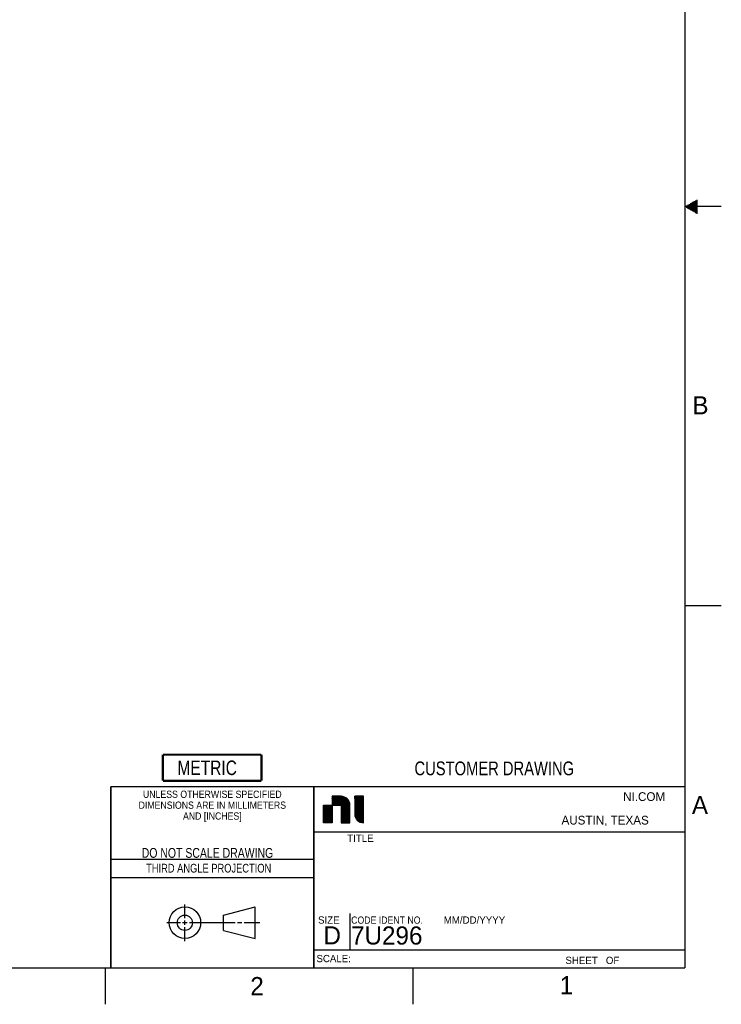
# Model space of a CAD drawing. Header units: inches. Extents: x 0 to 34, y 0 to 22.
# Tile 29 of 52: x 24.3 to 34, y 0 to 13.6. Entities that reach past the tile are written whole.
import ezdxf

# ---------------------------------------------------------------- set-up
doc = ezdxf.new("R2010")
doc.units = ezdxf.units.IN
doc.header["$LTSCALE"] = 1.87
doc.header["$MEASUREMENT"] = 0
doc.layers.get('0').update_dxf_attribs({"linetype": 'CONTINUOUS'})
doc.styles.get("Standard").update_dxf_attribs({"font": 'txt', "width": 0.8})
doc.styles.add('TEXTSTYLE_2', font='txt')
doc.styles.add('TEXTSTYLE_3', font='txt', dxfattribs={"width": 0.9})

# ---------------------------------------------------------------- blocks, each defined once
blk = doc.blocks.new('METRIC_BL1', base_point=(26.978, 3.262))
at = {"color": 7, "linetype": 'CONTINUOUS', "const_width": 0.0309}
for points in [[(26.298, 3.442), (27.658, 3.442)], [(26.298, 3.442), (26.298, 3.082)], [(27.658, 3.442), (27.658, 3.082)], [(26.298, 3.082), (27.658, 3.082)]]:
    blk.add_lwpolyline(points, dxfattribs=at)
at = {"color": 2, "linetype": 'CONTINUOUS', "width": 0.8}
blk.add_text('METRIC', height=0.2, dxfattribs=at).set_placement((26.499, 3.161))

msp = doc.modelspace()

# ---------------------------------------------------------------- linework, layer by layer
at = {"color": 2, "linetype": 'CONTINUOUS'}
for p, q in [((34, 11), (33.5, 11)), ((33.517, 11.01), (33.67, 11.01)), ((33.535, 11.02), (33.67, 11.02)), ((33.552, 11.03), (33.67, 11.03)), ((33.569, 11.04), (33.67, 11.04)), ((33.587, 11.05), (33.67, 11.05)), ((33.604, 11.06), (33.67, 11.06)), ((33.621, 11.07), (33.67, 11.07)), ((33.639, 11.08), (33.67, 11.08)), ((33.656, 11.09), (33.67, 11.09)), ((33.517, 10.99), (33.67, 10.99)), ((33.535, 10.98), (33.67, 10.98)), ((33.552, 10.97), (33.67, 10.97)), ((33.569, 10.96), (33.67, 10.96)), ((33.587, 10.95), (33.67, 10.95)), ((33.604, 10.94), (33.67, 10.94)), ((33.621, 10.93), (33.67, 10.93)), ((33.639, 10.92), (33.67, 10.92)), ((33.656, 10.91), (33.67, 10.91)), ((33.5, 5.5), (34, 5.5)), ((28.634, 2.868), (28.634, 2.868)), ((28.634, 2.865), (28.637, 2.868)), ((28.634, 2.863), (28.639, 2.868)), ((28.634, 2.86), (28.642, 2.868)), ((28.634, 2.858), (28.644, 2.868)), ((28.634, 2.855), (28.647, 2.868)), ((28.634, 2.852), (28.649, 2.868)), ((28.634, 2.85), (28.652, 2.868)), ((28.634, 2.847), (28.655, 2.868)), ((28.634, 2.845), (28.657, 2.868)), ((28.634, 2.842), (28.66, 2.868)), ((28.634, 2.84), (28.662, 2.868)), ((28.634, 2.837), (28.665, 2.868)), ((28.634, 2.834), (28.667, 2.868)), ((28.634, 2.832), (28.67, 2.868)), ((28.634, 2.829), (28.673, 2.868)), ((28.634, 2.827), (28.675, 2.868)), ((28.634, 2.824), (28.678, 2.868)), ((28.634, 2.822), (28.68, 2.868)), ((28.634, 2.819), (28.683, 2.868)), ((28.634, 2.816), (28.685, 2.868)), ((28.634, 2.814), (28.688, 2.868)), ((28.634, 2.811), (28.691, 2.868)), ((28.634, 2.809), (28.693, 2.868)), ((28.634, 2.806), (28.696, 2.868)), ((28.634, 2.804), (28.698, 2.868)), ((28.634, 2.801), (28.701, 2.868)), ((28.634, 2.798), (28.703, 2.868)), ((28.634, 2.796), (28.706, 2.868)), ((28.634, 2.793), (28.709, 2.868)), ((28.634, 2.791), (28.711, 2.868)), ((28.634, 2.788), (28.714, 2.868)), ((28.634, 2.785), (28.716, 2.868)), ((28.634, 2.783), (28.719, 2.868)), ((28.634, 2.78), (28.721, 2.868)), ((28.634, 2.778), (28.724, 2.868)), ((28.634, 2.775), (28.727, 2.868)), ((28.634, 2.773), (28.729, 2.868)), ((28.634, 2.77), (28.732, 2.868)), ((28.634, 2.767), (28.734, 2.868)), ((28.634, 2.765), (28.737, 2.868)), ((28.634, 2.762), (28.739, 2.868)), ((28.634, 2.76), (28.742, 2.868)), ((28.634, 2.757), (28.745, 2.868)), ((28.634, 2.755), (28.747, 2.868)), ((28.634, 2.752), (28.75, 2.868)), ((28.634, 2.749), (28.752, 2.868)), ((28.634, 2.747), (28.755, 2.868)), ((28.636, 2.746), (28.757, 2.868)), ((28.638, 2.746), (28.76, 2.868)), ((28.641, 2.746), (28.762, 2.868)), ((28.643, 2.746), (28.764, 2.867)), ((28.646, 2.746), (28.767, 2.867)), ((28.649, 2.746), (28.769, 2.867)), ((28.651, 2.746), (28.772, 2.867)), ((28.654, 2.746), (28.774, 2.867)), ((28.656, 2.746), (28.776, 2.866)), ((28.659, 2.746), (28.778, 2.866)), ((28.661, 2.746), (28.78, 2.865)), ((28.664, 2.746), (28.782, 2.865)), ((28.667, 2.746), (28.784, 2.864)), ((28.669, 2.746), (28.786, 2.864)), ((28.672, 2.746), (28.788, 2.863)), ((28.674, 2.746), (28.791, 2.863)), ((28.677, 2.746), (28.793, 2.862)), ((28.679, 2.746), (28.795, 2.861)), ((28.682, 2.746), (28.797, 2.861)), ((28.685, 2.746), (28.799, 2.86)), ((28.687, 2.746), (28.8, 2.86)), ((28.69, 2.746), (28.802, 2.859)), ((28.692, 2.746), (28.804, 2.858)), ((28.695, 2.746), (28.805, 2.857)), ((28.697, 2.746), (28.807, 2.856)), ((28.7, 2.746), (28.809, 2.855)), ((28.703, 2.746), (28.811, 2.854)), ((28.705, 2.746), (28.812, 2.854)), ((28.708, 2.746), (28.814, 2.853)), ((28.71, 2.746), (28.816, 2.852)), ((28.944, 2.867), (28.945, 2.868)), ((28.944, 2.865), (28.948, 2.868)), ((28.944, 2.862), (28.951, 2.868)), ((28.944, 2.859), (28.953, 2.868)), ((28.944, 2.857), (28.956, 2.868)), ((28.944, 2.854), (28.958, 2.868)), ((28.944, 2.852), (28.961, 2.868)), ((28.944, 2.849), (28.963, 2.868)), ((28.944, 2.847), (28.966, 2.868)), ((28.944, 2.844), (28.969, 2.868)), ((28.944, 2.841), (28.971, 2.868)), ((28.944, 2.839), (28.974, 2.868)), ((28.944, 2.836), (28.976, 2.868)), ((28.944, 2.834), (28.979, 2.868)), ((28.944, 2.831), (28.981, 2.868)), ((28.944, 2.829), (28.984, 2.868)), ((28.944, 2.826), (28.987, 2.868)), ((28.944, 2.823), (28.989, 2.868)), ((28.944, 2.821), (28.992, 2.868)), ((28.944, 2.818), (28.994, 2.868)), ((28.944, 2.816), (28.997, 2.868)), ((28.944, 2.813), (28.999, 2.868)), ((28.944, 2.811), (29.002, 2.868)), ((28.944, 2.808), (29.005, 2.868)), ((28.944, 2.805), (29.007, 2.868)), ((28.944, 2.803), (29.01, 2.868)), ((28.944, 2.8), (29.012, 2.868)), ((28.944, 2.798), (29.015, 2.868)), ((28.944, 2.795), (29.017, 2.868)), ((28.944, 2.793), (29.02, 2.868)), ((28.944, 2.79), (29.023, 2.868)), ((28.944, 2.787), (29.025, 2.868)), ((28.944, 2.785), (29.028, 2.868)), ((28.944, 2.782), (29.03, 2.868)), ((28.944, 2.78), (29.033, 2.868)), ((28.944, 2.777), (29.036, 2.868)), ((28.944, 2.775), (29.038, 2.868)), ((28.944, 2.772), (29.041, 2.868)), ((28.944, 2.769), (29.043, 2.868)), ((28.944, 2.767), (29.046, 2.868)), ((28.944, 2.764), (29.048, 2.868)), ((28.944, 2.762), (29.051, 2.868)), ((28.944, 2.759), (29.054, 2.868)), ((28.944, 2.757), (29.056, 2.868)), ((28.944, 2.754), (29.059, 2.868)), ((28.944, 2.751), (29.061, 2.868)), ((28.944, 2.749), (29.064, 2.868)), ((28.944, 2.746), (29.066, 2.868)), ((28.944, 2.744), (29.066, 2.865)), ((28.944, 2.741), (29.066, 2.863)), ((28.944, 2.739), (29.066, 2.86)), ((28.944, 2.736), (29.066, 2.858)), ((28.944, 2.733), (29.066, 2.855)), ((28.944, 2.731), (29.066, 2.853)), ((28.512, 2.746), (28.634, 2.746)), ((28.512, 2.503), (28.512, 2.746)), ((28.512, 2.746), (28.512, 2.746)), ((28.512, 2.743), (28.515, 2.746)), ((28.512, 2.741), (28.517, 2.746)), ((28.512, 2.738), (28.52, 2.746)), ((28.512, 2.736), (28.522, 2.746)), ((28.512, 2.733), (28.525, 2.746)), ((28.512, 2.731), (28.528, 2.746)), ((28.512, 2.728), (28.53, 2.746)), ((28.512, 2.725), (28.533, 2.746)), ((28.512, 2.723), (28.535, 2.746)), ((28.512, 2.72), (28.538, 2.746)), ((28.512, 2.718), (28.54, 2.746)), ((28.512, 2.715), (28.543, 2.746)), ((28.512, 2.713), (28.546, 2.746)), ((28.512, 2.71), (28.548, 2.746)), ((28.512, 2.707), (28.551, 2.746)), ((28.512, 2.705), (28.553, 2.746)), ((28.512, 2.702), (28.556, 2.746)), ((28.512, 2.7), (28.558, 2.746)), ((28.512, 2.697), (28.561, 2.746)), ((28.512, 2.695), (28.564, 2.746)), ((28.512, 2.692), (28.566, 2.746)), ((28.512, 2.689), (28.569, 2.746)), ((28.512, 2.687), (28.571, 2.746)), ((28.512, 2.684), (28.574, 2.746)), ((28.512, 2.682), (28.577, 2.746)), ((28.512, 2.679), (28.579, 2.746)), ((28.512, 2.677), (28.582, 2.746)), ((28.512, 2.674), (28.584, 2.746)), ((28.512, 2.671), (28.587, 2.746)), ((28.512, 2.669), (28.589, 2.746)), ((28.512, 2.666), (28.592, 2.746)), ((28.512, 2.664), (28.595, 2.746)), ((28.512, 2.661), (28.597, 2.746)), ((28.512, 2.659), (28.6, 2.746)), ((28.512, 2.656), (28.602, 2.746)), ((28.512, 2.653), (28.605, 2.746)), ((28.512, 2.651), (28.607, 2.746)), ((28.512, 2.648), (28.61, 2.746)), ((28.512, 2.646), (28.613, 2.746)), ((28.512, 2.643), (28.615, 2.746)), ((28.512, 2.641), (28.618, 2.746)), ((28.512, 2.638), (28.62, 2.746)), ((28.512, 2.635), (28.623, 2.746)), ((28.512, 2.633), (28.625, 2.746)), ((28.512, 2.63), (28.628, 2.746)), ((28.512, 2.628), (28.631, 2.746)), ((28.512, 2.625), (28.633, 2.746)), ((28.512, 2.623), (28.634, 2.744)), ((28.512, 2.62), (28.634, 2.742)), ((28.512, 2.617), (28.634, 2.739)), ((28.512, 2.615), (28.634, 2.737)), ((28.512, 2.612), (28.634, 2.734)), ((28.512, 2.61), (28.634, 2.731)), ((28.512, 2.607), (28.634, 2.729)), ((28.512, 2.604), (28.634, 2.726)), ((28.512, 2.602), (28.634, 2.724)), ((28.512, 2.599), (28.634, 2.721)), ((28.512, 2.597), (28.634, 2.719)), ((28.512, 2.594), (28.634, 2.716)), ((28.634, 2.746), (28.634, 2.503)), ((28.713, 2.746), (28.818, 2.851)), ((28.716, 2.746), (28.819, 2.85)), ((28.718, 2.746), (28.821, 2.849)), ((28.721, 2.746), (28.822, 2.848)), ((28.723, 2.746), (28.824, 2.847)), ((28.726, 2.746), (28.825, 2.846)), ((28.728, 2.746), (28.827, 2.845)), ((28.731, 2.746), (28.828, 2.843)), ((28.734, 2.746), (28.829, 2.842)), ((28.736, 2.746), (28.831, 2.841)), ((28.739, 2.746), (28.832, 2.84)), ((28.741, 2.746), (28.834, 2.839)), ((28.744, 2.746), (28.835, 2.838)), ((28.746, 2.746), (28.837, 2.837)), ((28.749, 2.746), (28.838, 2.835)), ((28.752, 2.746), (28.839, 2.834)), ((28.754, 2.746), (28.841, 2.833)), ((28.755, 2.745), (28.842, 2.832)), ((28.755, 2.743), (28.843, 2.83)), ((28.755, 2.74), (28.844, 2.829)), ((28.755, 2.737), (28.846, 2.828)), ((28.755, 2.735), (28.847, 2.826)), ((28.755, 2.732), (28.848, 2.825)), ((28.755, 2.73), (28.849, 2.823)), ((28.755, 2.727), (28.85, 2.822)), ((28.755, 2.725), (28.851, 2.82)), ((28.755, 2.722), (28.852, 2.819)), ((28.755, 2.719), (28.853, 2.817)), ((28.755, 2.717), (28.854, 2.816)), ((28.755, 2.714), (28.855, 2.814)), ((28.755, 2.712), (28.856, 2.813)), ((28.755, 2.709), (28.858, 2.811)), ((28.755, 2.707), (28.859, 2.81)), ((28.755, 2.704), (28.86, 2.808)), ((28.755, 2.701), (28.861, 2.806)), ((28.755, 2.699), (28.861, 2.805)), ((28.755, 2.696), (28.862, 2.803)), ((28.755, 2.694), (28.863, 2.801)), ((28.755, 2.691), (28.864, 2.799)), ((28.755, 2.689), (28.865, 2.798)), ((28.755, 2.686), (28.865, 2.796)), ((28.755, 2.683), (28.866, 2.794)), ((28.755, 2.681), (28.867, 2.792)), ((28.755, 2.678), (28.868, 2.791)), ((28.755, 2.676), (28.869, 2.789)), ((28.755, 2.673), (28.869, 2.787)), ((28.755, 2.67), (28.87, 2.785)), ((28.755, 2.668), (28.871, 2.783)), ((28.755, 2.665), (28.871, 2.781)), ((28.755, 2.663), (28.872, 2.779)), ((28.755, 2.66), (28.872, 2.777)), ((28.755, 2.658), (28.873, 2.775)), ((28.755, 2.655), (28.873, 2.773)), ((28.755, 2.652), (28.874, 2.771)), ((28.755, 2.65), (28.874, 2.769)), ((28.755, 2.647), (28.875, 2.767)), ((28.755, 2.645), (28.875, 2.765)), ((28.755, 2.642), (28.876, 2.762)), ((28.755, 2.64), (28.876, 2.76)), ((28.755, 2.637), (28.876, 2.758)), ((28.755, 2.634), (28.876, 2.755)), ((28.755, 2.632), (28.876, 2.753)), ((28.755, 2.629), (28.877, 2.75)), ((28.755, 2.627), (28.877, 2.748)), ((28.755, 2.624), (28.877, 2.746)), ((28.755, 2.622), (28.877, 2.743)), ((28.755, 2.619), (28.877, 2.741)), ((28.755, 2.616), (28.877, 2.738)), ((28.755, 2.614), (28.877, 2.736)), ((28.755, 2.611), (28.877, 2.733)), ((28.755, 2.609), (28.877, 2.731)), ((28.755, 2.606), (28.877, 2.728)), ((28.755, 2.604), (28.877, 2.725)), ((28.755, 2.601), (28.877, 2.723)), ((28.755, 2.598), (28.877, 2.72)), ((28.755, 2.596), (28.877, 2.718)), ((28.944, 2.728), (29.066, 2.85)), ((28.944, 2.726), (29.066, 2.847)), ((28.944, 2.723), (29.066, 2.845)), ((28.944, 2.72), (29.066, 2.842)), ((28.944, 2.718), (29.066, 2.84)), ((28.944, 2.715), (29.066, 2.837)), ((28.944, 2.713), (29.066, 2.835)), ((28.944, 2.71), (29.066, 2.832)), ((28.944, 2.708), (29.066, 2.829)), ((28.944, 2.705), (29.066, 2.827)), ((28.944, 2.702), (29.066, 2.824)), ((28.944, 2.7), (29.066, 2.822)), ((28.944, 2.697), (29.066, 2.819)), ((28.944, 2.695), (29.066, 2.817)), ((28.944, 2.692), (29.066, 2.814)), ((28.944, 2.69), (29.066, 2.811)), ((28.944, 2.687), (29.066, 2.809)), ((28.944, 2.684), (29.066, 2.806)), ((28.944, 2.682), (29.066, 2.804)), ((28.944, 2.679), (29.066, 2.801)), ((28.944, 2.677), (29.066, 2.799)), ((28.944, 2.674), (29.066, 2.796)), ((28.944, 2.672), (29.066, 2.793)), ((28.944, 2.669), (29.066, 2.791)), ((28.944, 2.666), (29.066, 2.788)), ((28.944, 2.664), (29.066, 2.786)), ((28.944, 2.661), (29.066, 2.783)), ((28.944, 2.659), (29.066, 2.781)), ((28.944, 2.656), (29.066, 2.778)), ((28.944, 2.654), (29.066, 2.775)), ((28.944, 2.651), (29.066, 2.773)), ((28.944, 2.648), (29.066, 2.77)), ((28.944, 2.646), (29.066, 2.768)), ((28.944, 2.643), (29.066, 2.765)), ((28.944, 2.641), (29.066, 2.763)), ((28.944, 2.638), (29.066, 2.76)), ((28.944, 2.636), (29.066, 2.757)), ((28.944, 2.633), (29.066, 2.755)), ((28.944, 2.63), (29.066, 2.752)), ((28.944, 2.628), (29.066, 2.75)), ((28.944, 2.625), (29.066, 2.747)), ((28.945, 2.623), (29.066, 2.744)), ((28.945, 2.62), (29.066, 2.742)), ((28.945, 2.618), (29.066, 2.739)), ((28.945, 2.616), (29.066, 2.737)), ((28.945, 2.613), (29.066, 2.734)), ((28.946, 2.611), (29.066, 2.732)), ((28.946, 2.609), (29.066, 2.729)), ((28.946, 2.606), (29.066, 2.726)), ((28.946, 2.604), (29.066, 2.724)), ((28.947, 2.602), (29.066, 2.721)), ((28.947, 2.6), (29.066, 2.719)), ((28.948, 2.598), (29.066, 2.716)), ((28.512, 2.592), (28.634, 2.713)), ((28.512, 2.589), (28.634, 2.711)), ((28.512, 2.586), (28.634, 2.708)), ((28.512, 2.584), (28.634, 2.706)), ((28.512, 2.581), (28.634, 2.703)), ((28.512, 2.579), (28.634, 2.701)), ((28.512, 2.576), (28.634, 2.698)), ((28.512, 2.574), (28.634, 2.695)), ((28.512, 2.571), (28.634, 2.693)), ((28.512, 2.568), (28.634, 2.69)), ((28.512, 2.566), (28.634, 2.688)), ((28.512, 2.563), (28.634, 2.685)), ((28.512, 2.561), (28.634, 2.683)), ((28.512, 2.558), (28.634, 2.68)), ((28.512, 2.556), (28.634, 2.677)), ((28.512, 2.553), (28.634, 2.675)), ((28.512, 2.55), (28.634, 2.672)), ((28.512, 2.548), (28.634, 2.67)), ((28.512, 2.545), (28.634, 2.667)), ((28.512, 2.543), (28.634, 2.665)), ((28.512, 2.54), (28.634, 2.662)), ((28.512, 2.538), (28.634, 2.659)), ((28.512, 2.535), (28.634, 2.657)), ((28.512, 2.532), (28.634, 2.654)), ((28.512, 2.53), (28.634, 2.652)), ((28.512, 2.527), (28.634, 2.649)), ((28.512, 2.525), (28.634, 2.646)), ((28.512, 2.522), (28.634, 2.644)), ((28.512, 2.52), (28.634, 2.641)), ((28.512, 2.517), (28.634, 2.639)), ((28.512, 2.514), (28.634, 2.636)), ((28.512, 2.512), (28.634, 2.634)), ((28.512, 2.509), (28.634, 2.631)), ((28.512, 2.507), (28.634, 2.628)), ((28.512, 2.504), (28.634, 2.626)), ((28.513, 2.503), (28.634, 2.623)), ((28.516, 2.503), (28.634, 2.621)), ((28.518, 2.503), (28.634, 2.618)), ((28.521, 2.503), (28.634, 2.616)), ((28.523, 2.503), (28.634, 2.613)), ((28.526, 2.503), (28.634, 2.61)), ((28.529, 2.503), (28.634, 2.608)), ((28.531, 2.503), (28.634, 2.605)), ((28.534, 2.503), (28.634, 2.603)), ((28.536, 2.503), (28.634, 2.6)), ((28.539, 2.503), (28.634, 2.598)), ((28.541, 2.503), (28.634, 2.595)), ((28.544, 2.503), (28.634, 2.592)), ((28.547, 2.503), (28.634, 2.59)), ((28.549, 2.503), (28.634, 2.587)), ((28.552, 2.503), (28.634, 2.585)), ((28.554, 2.503), (28.634, 2.582)), ((28.557, 2.503), (28.634, 2.58)), ((28.755, 2.593), (28.877, 2.715)), ((28.755, 2.591), (28.877, 2.712)), ((28.755, 2.588), (28.877, 2.71)), ((28.755, 2.586), (28.877, 2.707)), ((28.755, 2.583), (28.877, 2.705)), ((28.755, 2.58), (28.877, 2.702)), ((28.755, 2.578), (28.877, 2.7)), ((28.755, 2.575), (28.877, 2.697)), ((28.755, 2.573), (28.877, 2.694)), ((28.755, 2.57), (28.877, 2.692)), ((28.755, 2.568), (28.877, 2.689)), ((28.755, 2.565), (28.877, 2.687)), ((28.755, 2.562), (28.877, 2.684)), ((28.755, 2.56), (28.877, 2.682)), ((28.755, 2.557), (28.877, 2.679)), ((28.755, 2.555), (28.877, 2.676)), ((28.755, 2.552), (28.877, 2.674)), ((28.755, 2.55), (28.877, 2.671)), ((28.755, 2.547), (28.877, 2.669)), ((28.755, 2.544), (28.877, 2.666)), ((28.755, 2.542), (28.877, 2.664)), ((28.755, 2.539), (28.877, 2.661)), ((28.755, 2.537), (28.877, 2.658)), ((28.755, 2.534), (28.877, 2.656)), ((28.755, 2.531), (28.877, 2.653)), ((28.755, 2.529), (28.877, 2.651)), ((28.755, 2.526), (28.877, 2.648)), ((28.755, 2.524), (28.877, 2.646)), ((28.755, 2.521), (28.877, 2.643)), ((28.755, 2.519), (28.877, 2.64)), ((28.755, 2.516), (28.877, 2.638)), ((28.755, 2.513), (28.877, 2.635)), ((28.755, 2.511), (28.877, 2.633)), ((28.755, 2.508), (28.877, 2.63)), ((28.755, 2.506), (28.877, 2.628)), ((28.755, 2.503), (28.877, 2.625)), ((28.758, 2.503), (28.877, 2.622)), ((28.76, 2.503), (28.877, 2.62)), ((28.763, 2.503), (28.877, 2.617)), ((28.765, 2.503), (28.877, 2.615)), ((28.768, 2.503), (28.877, 2.612)), ((28.77, 2.503), (28.877, 2.61)), ((28.773, 2.503), (28.877, 2.607)), ((28.776, 2.503), (28.877, 2.604)), ((28.778, 2.503), (28.877, 2.602)), ((28.781, 2.503), (28.877, 2.599)), ((28.783, 2.503), (28.877, 2.597)), ((28.786, 2.503), (28.877, 2.594)), ((28.788, 2.503), (28.877, 2.592)), ((28.791, 2.503), (28.877, 2.589)), ((28.794, 2.503), (28.877, 2.586)), ((28.796, 2.503), (28.877, 2.584)), ((28.799, 2.503), (28.877, 2.581)), ((28.948, 2.596), (29.066, 2.714)), ((28.949, 2.594), (29.066, 2.711)), ((28.949, 2.592), (29.066, 2.708)), ((28.95, 2.59), (29.066, 2.706)), ((28.95, 2.588), (29.066, 2.703)), ((28.951, 2.586), (29.066, 2.701)), ((28.952, 2.584), (29.066, 2.698)), ((28.952, 2.582), (29.066, 2.696)), ((28.953, 2.58), (29.066, 2.693)), ((28.954, 2.578), (29.066, 2.69)), ((28.955, 2.577), (29.066, 2.688)), ((28.956, 2.575), (29.066, 2.685)), ((28.956, 2.573), (29.066, 2.683)), ((28.957, 2.571), (29.066, 2.68)), ((28.958, 2.569), (29.066, 2.678)), ((28.959, 2.568), (29.066, 2.675)), ((28.96, 2.566), (29.066, 2.672)), ((28.961, 2.564), (29.066, 2.67)), ((28.962, 2.563), (29.066, 2.667)), ((28.963, 2.561), (29.066, 2.665)), ((28.964, 2.56), (29.066, 2.662)), ((28.965, 2.558), (29.066, 2.66)), ((28.966, 2.557), (29.066, 2.657)), ((28.967, 2.555), (29.066, 2.654)), ((28.968, 2.554), (29.066, 2.652)), ((28.969, 2.552), (29.066, 2.649)), ((28.97, 2.55), (29.066, 2.647)), ((28.971, 2.549), (29.066, 2.644)), ((28.972, 2.547), (29.066, 2.642)), ((28.973, 2.546), (29.066, 2.639)), ((28.975, 2.545), (29.066, 2.636)), ((28.976, 2.543), (29.066, 2.634)), ((28.977, 2.542), (29.066, 2.631)), ((28.978, 2.541), (29.066, 2.629)), ((28.98, 2.54), (29.066, 2.626)), ((28.981, 2.538), (29.066, 2.624)), ((28.982, 2.537), (29.066, 2.621)), ((28.984, 2.536), (29.066, 2.618)), ((28.985, 2.535), (29.066, 2.616)), ((28.986, 2.533), (29.066, 2.613)), ((28.988, 2.532), (29.066, 2.611)), ((28.989, 2.531), (29.066, 2.608)), ((28.99, 2.53), (29.066, 2.605)), ((28.992, 2.528), (29.066, 2.603)), ((28.993, 2.527), (29.066, 2.6)), ((28.995, 2.526), (29.066, 2.598)), ((28.996, 2.525), (29.066, 2.595)), ((28.998, 2.524), (29.066, 2.593)), ((28.999, 2.523), (29.066, 2.59)), ((29.001, 2.522), (29.066, 2.587)), ((29.003, 2.521), (29.066, 2.585)), ((29.004, 2.52), (29.066, 2.582)), ((29.006, 2.519), (29.066, 2.58)), ((28.634, 2.503), (28.512, 2.503)), ((28.559, 2.503), (28.634, 2.577)), ((28.562, 2.503), (28.634, 2.574)), ((28.565, 2.503), (28.634, 2.572)), ((28.567, 2.503), (28.634, 2.569)), ((28.57, 2.503), (28.634, 2.567)), ((28.572, 2.503), (28.634, 2.564)), ((28.575, 2.503), (28.634, 2.562)), ((28.577, 2.503), (28.634, 2.559)), ((28.58, 2.503), (28.634, 2.556)), ((28.583, 2.503), (28.634, 2.554)), ((28.585, 2.503), (28.634, 2.551)), ((28.588, 2.503), (28.634, 2.549)), ((28.59, 2.503), (28.634, 2.546)), ((28.593, 2.503), (28.634, 2.544)), ((28.595, 2.503), (28.634, 2.541)), ((28.598, 2.503), (28.634, 2.538)), ((28.601, 2.503), (28.634, 2.536)), ((28.603, 2.503), (28.634, 2.533)), ((28.606, 2.503), (28.634, 2.531)), ((28.608, 2.503), (28.634, 2.528)), ((28.611, 2.503), (28.634, 2.526)), ((28.613, 2.503), (28.634, 2.523)), ((28.616, 2.503), (28.634, 2.52)), ((28.619, 2.503), (28.634, 2.518)), ((28.621, 2.503), (28.634, 2.515)), ((28.624, 2.503), (28.634, 2.513)), ((28.626, 2.503), (28.634, 2.51)), ((28.629, 2.503), (28.634, 2.508)), ((28.631, 2.503), (28.634, 2.505)), ((28.801, 2.503), (28.877, 2.579)), ((28.804, 2.503), (28.877, 2.576)), ((28.807, 2.503), (28.877, 2.574)), ((28.809, 2.503), (28.877, 2.571)), ((28.812, 2.503), (28.877, 2.568)), ((28.814, 2.503), (28.877, 2.566)), ((28.817, 2.503), (28.877, 2.563)), ((28.819, 2.503), (28.877, 2.561)), ((28.822, 2.503), (28.877, 2.558)), ((28.825, 2.503), (28.877, 2.555)), ((28.827, 2.503), (28.877, 2.553)), ((28.83, 2.503), (28.877, 2.55)), ((28.832, 2.503), (28.877, 2.548)), ((28.835, 2.503), (28.877, 2.545)), ((28.837, 2.503), (28.877, 2.543)), ((28.84, 2.503), (28.877, 2.54)), ((28.843, 2.503), (28.877, 2.537)), ((28.845, 2.503), (28.877, 2.535)), ((28.848, 2.503), (28.877, 2.532)), ((28.85, 2.503), (28.877, 2.53)), ((28.853, 2.503), (28.877, 2.527)), ((28.855, 2.503), (28.877, 2.525)), ((28.858, 2.503), (28.877, 2.522)), ((28.861, 2.503), (28.877, 2.519)), ((28.863, 2.503), (28.877, 2.517)), ((28.866, 2.503), (28.877, 2.514)), ((28.868, 2.503), (28.877, 2.512)), ((28.871, 2.503), (28.877, 2.509)), ((28.873, 2.503), (28.877, 2.507)), ((28.876, 2.503), (28.877, 2.504)), ((29.007, 2.518), (29.066, 2.577)), ((29.009, 2.517), (29.066, 2.575)), ((29.011, 2.517), (29.066, 2.572)), ((29.012, 2.516), (29.066, 2.569)), ((29.014, 2.515), (29.066, 2.567)), ((29.016, 2.514), (29.066, 2.564)), ((29.018, 2.513), (29.066, 2.562)), ((29.02, 2.512), (29.066, 2.559)), ((29.021, 2.512), (29.066, 2.557)), ((29.023, 2.511), (29.066, 2.554)), ((29.025, 2.51), (29.066, 2.551)), ((29.027, 2.509), (29.066, 2.549)), ((29.029, 2.509), (29.066, 2.546)), ((29.031, 2.508), (29.066, 2.544)), ((29.033, 2.508), (29.066, 2.541)), ((29.035, 2.507), (29.066, 2.539)), ((29.037, 2.507), (29.066, 2.536)), ((29.039, 2.506), (29.066, 2.533)), ((29.041, 2.506), (29.066, 2.531)), ((29.043, 2.505), (29.066, 2.528)), ((29.045, 2.505), (29.066, 2.526)), ((29.047, 2.504), (29.066, 2.523)), ((29.05, 2.504), (29.066, 2.521)), ((29.052, 2.504), (29.066, 2.518)), ((29.055, 2.504), (29.066, 2.515)), ((29.057, 2.504), (29.066, 2.513)), ((29.059, 2.503), (29.066, 2.51)), ((29.062, 2.503), (29.066, 2.508)), ((29.064, 2.503), (29.066, 2.505)), ((28.38, 2.38), (33.5, 2.38)), ((25.58, 2), (28.38, 2)), ((25.58, 1.75), (28.38, 1.75)), ((26.602, 1.188), (26.602, 1.375)), ((28.88, 0.75), (28.88, 1.25)), ((26.351, 1.126), (26.539, 1.126)), ((26.57, 1.126), (26.633, 1.126)), ((26.602, 1.094), (26.602, 1.157)), ((26.664, 1.126), (27.294, 1.126)), ((27.326, 1.126), (27.388, 1.126)), ((27.419, 1.126), (27.635, 1.126)), ((26.602, 0.87), (26.602, 1.063)), ((28.38, 0.75), (33.5, 0.75)), ((25.5, 0.5), (25.5, 0)), ((29.75, 0), (29.75, 0.5))]:
    msp.add_line(p, q, dxfattribs=at)
at = {"color": 7, "linetype": 'CONTINUOUS'}
for p, q in [((27.133, 1.23), (27.573, 1.343)), ((27.133, 1.02), (27.133, 1.23)), ((27.573, 0.909), (27.573, 1.343)), ((27.133, 1.02), (27.573, 0.909))]:
    msp.add_line(p, q, dxfattribs=at)
at = {"color": 7, "linetype": 'CONTINUOUS', "const_width": 0.02}
for points in [[(33.5, 0.5), (33.5, 21.5)], [(25.58, 3), (33.5, 3)], [(25.58, 3), (25.58, 0.5)], [(28.38, 3), (28.38, 0.5)], [(0.5, 0.5), (33.5, 0.5)]]:
    msp.add_lwpolyline(points, dxfattribs=at)
at = {"color": 7, "linetype": 'CONTINUOUS'}
for centre, radius in [((26.602, 1.126), 0.217), ((26.601, 1.125), 0.105)]:
    msp.add_circle(centre, radius, dxfattribs=at)
at = {"color": 2, "linetype": 'CONTINUOUS'}
for points, knots in [([(28.755, 2.868), (28.823, 2.868), (28.877, 2.813), (28.877, 2.742), (28.877, 2.742), (28.877, 2.503), (28.877, 2.503), (28.877, 2.503), (28.755, 2.503), (28.755, 2.503), (28.755, 2.503), (28.755, 2.746), (28.755, 2.746), (28.755, 2.746), (28.634, 2.746), (28.634, 2.746), (28.634, 2.746), (28.634, 2.868), (28.634, 2.868), (28.634, 2.868), (28.755, 2.868), (28.755, 2.868)], [0, 0, 0, 0, 1, 1, 1, 2, 2, 2, 3, 3, 3, 4, 4, 4, 5, 5, 5, 6, 6, 6, 7, 7, 7, 7]), ([(29.066, 2.868), (29.066, 2.868), (29.066, 2.503), (29.066, 2.503), (28.998, 2.503), (28.944, 2.559), (28.944, 2.625), (28.944, 2.625), (28.944, 2.868), (28.944, 2.868), (28.944, 2.868), (29.066, 2.868), (29.066, 2.868)], [0, 0, 0, 0, 1, 1, 1, 2, 2, 2, 3, 3, 3, 4, 4, 4, 4])]:
    msp.add_open_spline(points, degree=3, knots=knots, dxfattribs=at)

# ---------------------------------------------------------------- block references
msp.add_blockref('METRIC_BL1', (26.978, 3.262), dxfattribs=at)

# ---------------------------------------------------------------- texts
at = {"color": 2, "linetype": 'CONTINUOUS', "line_spacing_factor": 0.9}
for s, insert, char_height, width, attachment_point, style in [('B', (33.601, 8.385), 0.25, 0.25, 1, 'TEXTSTYLE_2'), ('UNLESS OTHERWISE SPECIFIED', (26.98, 2.946), 0.1, 2.34, 2, 'TEXTSTYLE_3'), ('NI.COM', (32.646, 2.924), 0.12, 0.72, 1, 'TEXTSTYLE_2'), ('A', (33.594, 2.873), 0.25, 0.25, 1, 'TEXTSTYLE_2'), ('DIMENSIONS ARE IN MILLIMETERS', (26.98, 2.796), 0.1, 2.61, 2, 'TEXTSTYLE_3'), ('AND [INCHES]', (26.98, 2.646), 0.1, 1.08, 2, 'TEXTSTYLE_3'), ('AUSTIN, TEXAS', (31.796, 2.599), 0.12, 1.56, 1, 'TEXTSTYLE_2'), ('AUSTIN, TEXAS', (31.796, 2.599), 0.12, 1.56, 1, 'TEXTSTYLE_2'), ('TITLE', (28.84, 2.34), 0.1, 0.5, 1, 'TEXTSTYLE_2'), ('SIZE', (28.438, 1.212), 0.1, 0.4, 1, 'TEXTSTYLE_2'), ('CODE IDENT NO.', (28.895, 1.211), 0.1, 1.26, 1, 'TEXTSTYLE_3'), ('MM/DD/YYYY', (30.172, 1.212), 0.1, 1, 1, 'TEXTSTYLE_2'), ('SCALE:', (28.416, 0.681), 0.1, 0.6, 1, 'TEXTSTYLE_2'), ('SHEET   OF', (31.85, 0.656), 0.1, 1, 1, 'TEXTSTYLE_2'), ('2', (27.504, 0.376), 0.25, 0.25, 1, 'TEXTSTYLE_2'), ('1', (31.771, 0.389), 0.25, 0.25, 1, 'TEXTSTYLE_2')]:
    msp.add_mtext(s, dxfattribs=dict(at, insert=insert, char_height=char_height, width=width, attachment_point=attachment_point, style=style))
at = {"color": 7, "linetype": 'CONTINUOUS', "attachment_point": 2, "line_spacing_factor": 0.9}
for s, insert, char_height, width in [('CUSTOMER DRAWING', (30.869, 3.348), 0.19, 2.432), ('DO NOT SCALE DRAWING', (26.913, 2.155), 0.135, 2.16)]:
    msp.add_mtext(s, dxfattribs=dict(at, insert=insert, char_height=char_height, width=width))
at = {"color": 2, "linetype": 'CONTINUOUS', "insert": (26.93, 1.937), "char_height": 0.12, "width": 2.112, "attachment_point": 2, "line_spacing_factor": 0.9}
msp.add_mtext('THIRD ANGLE PROJECTION', dxfattribs=at)
at = {"color": 7, "linetype": 'CONTINUOUS', "char_height": 0.25, "attachment_point": 1, "line_spacing_factor": 0.9, "style": 'TEXTSTYLE_2'}
for s, insert, width in [('D  ', (28.513, 1.076), 0.75), ('7U296', (28.893, 1.074), 1.25)]:
    msp.add_mtext(s, dxfattribs=dict(at, insert=insert, width=width))

doc.saveas('drawing.dxf')
